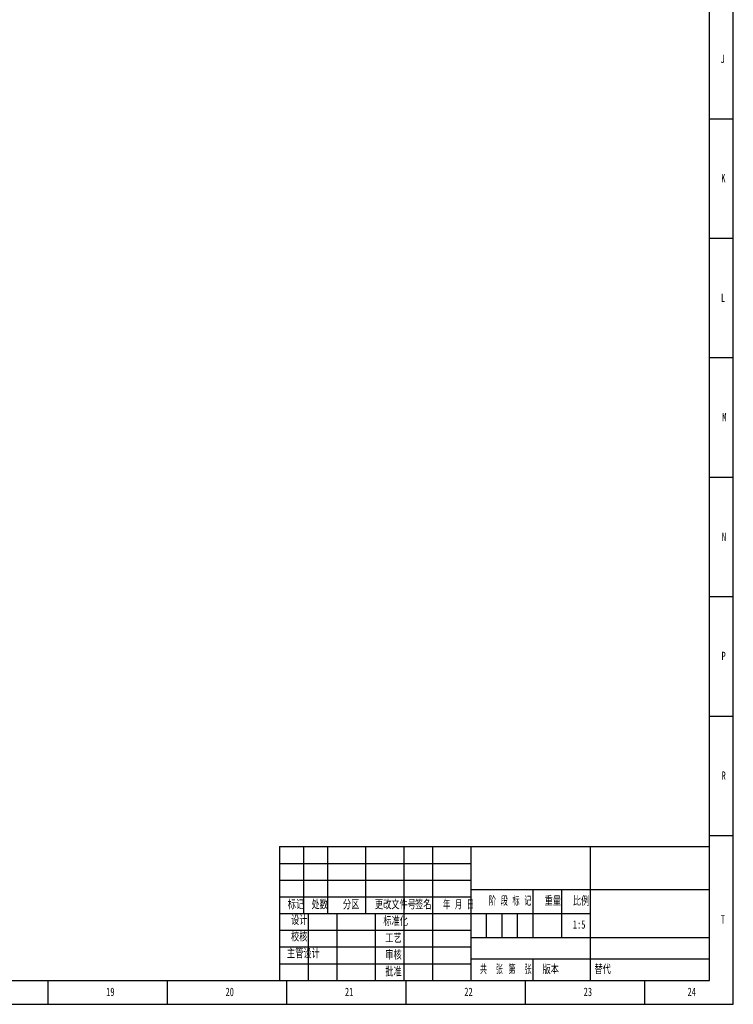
# Model space of a CAD drawing. Header units: millimetres. Extents: x 0 to 1189, y 0 to 841.
# Tile 6 of 7: x 890 to 1189, y 0 to 412. Entities that reach past the tile are written whole.
import ezdxf

# ---------------------------------------------------------------- set-up
doc = ezdxf.new("R2010")
doc.units = ezdxf.units.MM
for name, color, linetype in [('10', 7, 'Continuous'), ('5', 7, 'Continuous'), ('9', 7, 'Continuous'), ('SLD-0', 7, 'Continuous')]:
    doc.layers.add(name, color=color, linetype=linetype)
doc.styles.add('SLDTEXTSTYLE0', font='TXT', dxfattribs={"width": 0.7, "bigfont": 'bigfont'})
doc.styles.add('SLDTEXTSTYLE1', font='TXT', dxfattribs={"width": 0.6, "bigfont": 'bigfont'})
doc.styles.add('SLDTEXTSTYLE2', font='TXT', dxfattribs={"width": 0.614286, "bigfont": 'bigfont'})
doc.styles.add('SLDTEXTSTYLE3', font='TXT', dxfattribs={"width": 0.62, "bigfont": 'bigfont'})
doc.styles.add('SLDTEXTSTYLE5', font='TXT', dxfattribs={"width": 0.7})

msp = doc.modelspace()

# ---------------------------------------------------------------- linework, layer by layer
at = {"layer": '5', "color": 7}
for p, q in [((1189, 0), (1189, 841)), ((999, 59), (1079, 59)), ((999, 52), (1079, 52)), ((1085.5, 38), (1085.5, 28)), ((1092, 38), (1092, 28)), ((1098.5, 38), (1098.5, 28)), ((0, 0), (1189, 0))]:
    msp.add_line(p, q, dxfattribs=at)
at = {"layer": '5', "color": 7, "lineweight": 25}
for p, q in [((1179, 10), (1179, 831.05)), ((999, 66), (1179, 66)), ((999, 66), (999, 10)), ((1009, 66), (1009, 38)), ((1019, 66), (1019, 38)), ((1035, 66), (1035, 38)), ((1051, 66), (1051, 10)), ((1063, 66), (1063, 10)), ((1079, 66), (1079, 10)), ((1129, 66), (1129, 38)), ((1079, 48), (1179, 48)), ((1105, 48), (1105, 28)), ((1117, 48), (1117, 28)), ((999, 45), (1079, 45)), ((999, 38), (1129, 38)), ((1011, 38), (1011, 10)), ((1023, 38), (1023, 10)), ((1039, 38), (1039, 10)), ((1129, 38), (1129, 10)), ((999, 31), (1079, 31)), ((1079, 28), (1179, 28)), ((999, 24), (1079, 24)), ((999, 17), (1079, 17)), ((1079.01, 18.98), (1179, 18.98)), ((0, 10), (1179, 10))]:
    msp.add_line(p, q, dxfattribs=at)
at = {"layer": '5'}
for p, q in [((1189, 370.5), (1179, 370.5)), ((1189, 320.5), (1179, 320.5)), ((1189, 270.5), (1179, 270.5)), ((1189, 220.5), (1179, 220.5)), ((1189, 170.5), (1179, 170.5)), ((1189, 120.5), (1179, 120.5)), ((1189, 70.5), (1179, 70.5)), ((902, 0), (902, 10)), ((952, 0), (952, 10)), ((1002, 0), (1002, 10)), ((1052, 0), (1052, 10)), ((1102, 0), (1102, 10)), ((1152, 0), (1152, 10))]:
    msp.add_line(p, q, dxfattribs=at)
at = {"layer": '5', "lineweight": 25}
msp.add_line((1105, 18.98), (1105, 10), dxfattribs=at)

# ---------------------------------------------------------------- texts
at = {"layer": '10', "char_height": 3.5, "attachment_point": 2}
for s, insert, style in [('J', (1184.52, 397.46), 'SLDTEXTSTYLE5'), ('K', (1184.82, 347.54), 'SLDTEXTSTYLE5'), ('L', (1184.68, 297.46), 'SLDTEXTSTYLE5'), ('M', (1185.21, 247.54), 'SLDTEXTSTYLE5'), ('N', (1185.1, 197.46), 'SLDTEXTSTYLE5'), ('P', (1184.94, 147.54), 'SLDTEXTSTYLE5'), ('R', (1184.98, 97.46), 'SLDTEXTSTYLE5'), ('T', (1184.66, 37.29), 'SLDTEXTSTYLE5'), ('校核', (1007.18, 29.86), 'SLDTEXTSTYLE0'), ('主管设计', (1008.93, 22.83), 'SLDTEXTSTYLE0'), ('19', (928.09, 6.96), 'SLDTEXTSTYLE5'), ('20', (978.09, 6.96), 'SLDTEXTSTYLE5'), ('21', (1028.09, 6.96), 'SLDTEXTSTYLE5'), ('22', (1078.09, 6.96), 'SLDTEXTSTYLE5'), ('23', (1128.09, 6.96), 'SLDTEXTSTYLE5'), ('24', (1171.59, 6.96), 'SLDTEXTSTYLE5')]:
    msp.add_mtext(s, dxfattribs=dict(at, insert=insert, style=style))
at = {"layer": '10', "color": 7, "insert": (1112.53, 16.19), "char_height": 3.5, "attachment_point": 2, "style": 'SLDTEXTSTYLE0'}
msp.add_mtext('版本', dxfattribs=at)
at = {"layer": '9', "color": 7, "char_height": 3.5, "attachment_point": 2}
for s, insert, style in [('阶 段 标 记', (1095.54, 44.81), 'SLDTEXTSTYLE2'), ('标记', (1005.82, 43.31), 'SLDTEXTSTYLE0'), ('处数', (1015.76, 43.31), 'SLDTEXTSTYLE0'), ('分区', (1028.92, 43.31), 'SLDTEXTSTYLE0'), ('更改文件号', (1047.47, 43.31), 'SLDTEXTSTYLE0'), ('签名', (1059.15, 43.31), 'SLDTEXTSTYLE0'), ('年 月 日', (1073.91, 43.31), 'SLDTEXTSTYLE3'), ('重量', (1113.4, 44.81), 'SLDTEXTSTYLE0'), ('比例', (1125.29, 44.81), 'SLDTEXTSTYLE0'), ('设计', (1007.23, 36.77), 'SLDTEXTSTYLE0'), ('标准化', (1047.57, 36.36), 'SLDTEXTSTYLE0'), ('工艺', (1046.68, 29.23), 'SLDTEXTSTYLE0'), ('审核', (1046.68, 22.25), 'SLDTEXTSTYLE0'), ('共  张', (1087.69, 16.19), 'SLDTEXTSTYLE1'), ('第  张', (1099.68, 16.19), 'SLDTEXTSTYLE1'), ('批准', (1046.66, 15.22), 'SLDTEXTSTYLE0')]:
    msp.add_mtext(s, dxfattribs=dict(at, insert=insert, style=style))
at = {"layer": 'SLD-0', "char_height": 3.5}
for s, insert, attachment_point, style in [('1:5', (1124.44, 35.16), 2, 'SLDTEXTSTYLE5'), ('替代', (1130.85, 16.19), 1, 'SLDTEXTSTYLE0')]:
    msp.add_mtext(s, dxfattribs=dict(at, insert=insert, attachment_point=attachment_point, style=style))

doc.saveas('drawing.dxf')
